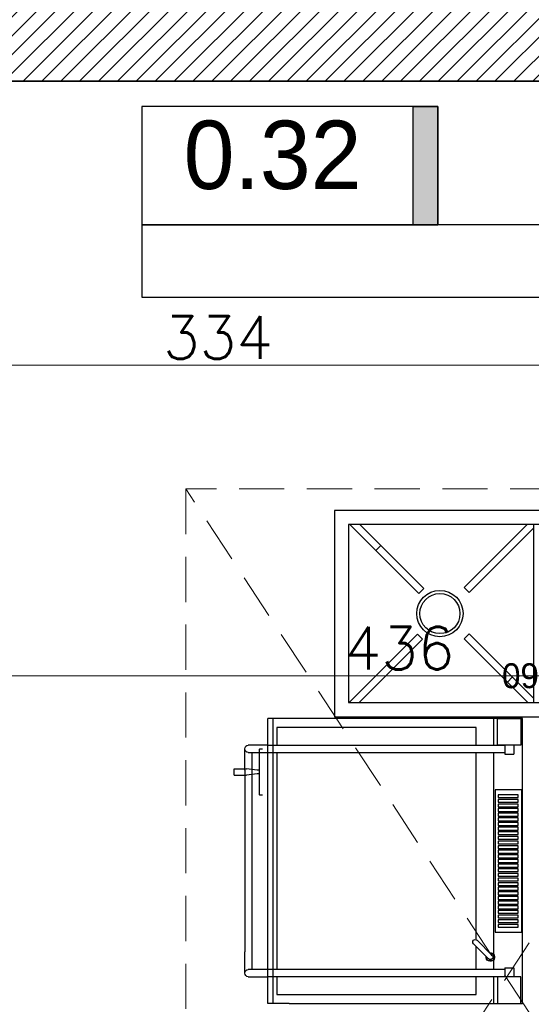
# Model space of a CAD drawing. Header units: millimetres. Extents: x -740 to 33545, y -26688 to 22494.
# Tile 98 of 256: x 9043 to 9187, y 10535 to 10812. Entities that reach past the tile are written whole.
import ezdxf

# ---------------------------------------------------------------- set-up
doc = ezdxf.new("R2010")
doc.units = ezdxf.units.MM
doc.header["$MEASUREMENT"] = 0
doc.linetypes.add('DASHED', pattern=[19.05, 12.7, -6.35])
doc.layers.get('Defpoints').update_dxf_attribs({"color": 252})
for name, color, linetype, lineweight in [('A_istniejące ściany', 252, 'Continuous', 35), ('A_wyposażenie', 252, 'Continuous', 9), ('l.wypełnien', 252, 'Continuous', 5), ('wymiarowanie', 252, 'Continuous', 9)]:
    doc.layers.add(name, color=color, linetype=linetype, lineweight=lineweight)
for name, color, linetype in [('PQ_200_2D', 252, 'Continuous'), ('PQ_204_2D', 252, 'Continuous'), ('tabelki opis', 252, 'Continuous'), ('TECHNOLOGIA KUCHNI', 252, 'Continuous'), ('Wymiary mebli mm', 252, 'Continuous')]:
    doc.layers.add(name, color=color, linetype=linetype)
doc.styles.add('styl2', font='simplex.shx')
doc.dimstyles.new('Skala 1-50', dxfattribs={"dimtxt": 12, "dimasz": 5, "dimexe": 1, "dimexo": 1, "dimgap": 1.5, "dimtad": 1, "dimdec": 1, "dimrnd": 0.5, "dimtxsty": 'styl2', "dimblk": 'ARCHTICK', "dimcen": 5, "dimadec": 0, "dimazin": 0, "dimtfac": 1, "dimtdec": 1, "dimtmove": 1, "dimatfit": 3, "dimldrblk": 'ARCHTICK', "dimfxl": 0, "dimlwd": -1, "dimlwe": -1, "dimarcsym": 0})

# ---------------------------------------------------------------- blocks, each defined once
blk = doc.blocks.new('A$C1A603044')
at = {"layer": 'TECHNOLOGIA KUCHNI', "color": 8}
for p, q in [((116, 58), (0, 58)), ((0, 58), (0, 0)), ((116, 0), (116, 58)), ((112, 54), (4, 54)), ((4, 54), (4, 4)), ((22.15, 34.67), (4, 52.83)), ((5.62, 54), (23.55, 36.07)), ((35.26, 36.19), (53.07, 54)), ((55.87, 54), (36.66, 34.79)), ((56, 54), (56, 4)), ((60, 54), (60, 4)), ((78.15, 34.67), (60, 52.83)), ((61.62, 54), (79.55, 36.07)), ((91.26, 36.19), (109.07, 54)), ((111.87, 54), (92.66, 34.79)), ((112, 4), (112, 54)), ((10, 46.82), (11.4, 48.22)), ((47.41, 48.34), (48.81, 46.94)), ((66, 46.82), (67.4, 48.22)), ((23.55, 36.07), (22.15, 34.67)), ((36.66, 34.79), (35.26, 36.19)), ((79.55, 36.07), (78.15, 34.67)), ((92.66, 34.79), (91.26, 36.19)), ((4, 4.93), (22.13, 23.06)), ((22.13, 23.06), (23.53, 21.66)), ((34.83, 22), (36.22, 23.4)), ((36.22, 23.4), (55.62, 4)), ((60, 4.93), (78.13, 23.06)), ((78.13, 23.06), (79.53, 21.66)), ((90.83, 22), (92.22, 23.4)), ((92.22, 23.4), (111.62, 4)), ((23.53, 21.66), (5.87, 4)), ((52.83, 4), (34.83, 22)), ((79.53, 21.66), (61.87, 4)), ((108.83, 4), (90.83, 22)), ((48.37, 11.25), (46.97, 9.85)), ((104.37, 11.25), (102.97, 9.85)), ((11.38, 9.51), (9.98, 10.91)), ((4, 4), (112, 4)), ((0, 0), (116, 0))]:
    blk.add_line(p, q, dxfattribs=at)
for centre, radius in [((29.47, 29), 6.52), ((29.47, 29), 5.64), ((86.34, 29), 6.52), ((86.34, 29), 5.64)]:
    blk.add_circle(centre, radius, dxfattribs=at)
at = {"layer": 'Wymiary mebli mm', "color": 8}
blk.add_text('1160', height=7, dxfattribs=at).set_placement((48.08, 42.95))
blk = doc.blocks.new('dsfsfsfsfsf')
at = {"layer": 'PQ_200_2D', "color": 1}
for p, q in [((7067.09, 308.13), (7147.09, 308.13)), ((7067.09, 242.63), (7067.09, 308.13)), ((7147.09, 308.13), (7147.09, 242.63)), ((7067.09, 242.63), (7067.09, 236.63)), ((7147.09, 242.63), (7147.09, 236.63)), ((7067.09, 236.63), (7147.09, 236.63)), ((7074.59, 231.13), (7074.59, 236.63)), ((7076.59, 236.63), (7076.59, 231.13)), ((7137.59, 231.13), (7137.59, 236.63)), ((7139.59, 236.63), (7139.59, 231.13)), ((7131.56, 233.59), (7131.23, 230.63)), ((7131.56, 234.25), (7131.56, 233.59)), ((7132.61, 234.25), (7132.61, 233.59)), ((7132.61, 233.59), (7132.94, 230.63)), ((7075.59, 230.13), (7081.59, 230.13)), ((7081.59, 232.13), (7076.59, 232.13)), ((7132.59, 232.13), (7081.59, 232.13)), ((7132.59, 230.13), (7081.59, 230.13)), ((7131.23, 227.17), (7131.23, 230.6)), ((7137.59, 232.13), (7132.59, 232.13)), ((7132.59, 230.13), (7138.59, 230.13)), ((7132.94, 227.17), (7132.94, 230.6)), ((7131.23, 227.17), (7132.09, 227.17)), ((7132.09, 227.17), (7132.94, 227.17))]:
    blk.add_line(p, q, dxfattribs=at)
blk.add_lwpolyline([(7125.59, 235.13), (7125.59, 234.45, 0.414214), (7125.78, 234.25), (7138.39, 234.25, 0.414214), (7138.59, 234.45), (7138.59, 235.13)], format="xyb", dxfattribs=at)
for centre, radius, start, end in [((7075.59, 231.13), 1, 180, 0), ((7131.56, 230.6), 0.329, 173.9347, 180), ((7132.61, 230.6), 0.329, 0, 6.0653), ((7138.59, 231.13), 1, 180, 0)]:
    blk.add_arc(centre, radius, start, end, dxfattribs=at)
at = {"layer": 'PQ_204_2D', "color": 1}
for p, q in [((7074.59, 305.68), (7074.59, 303.18)), ((7077.09, 305.68), (7074.59, 305.68)), ((7077.09, 303.18), (7077.09, 305.68)), ((7137.09, 303.18), (7137.09, 305.68)), ((7139.59, 305.68), (7137.09, 305.68)), ((7139.59, 305.68), (7139.59, 303.18)), ((7077.09, 303.18), (7074.59, 303.18)), ((7074.59, 303.18), (7074.59, 236.63)), ((7076.59, 303.18), (7076.59, 236.63)), ((7139.59, 303.18), (7137.09, 303.18)), ((7137.59, 236.63), (7137.59, 303.18)), ((7139.59, 236.63), (7139.59, 303.18)), ((7067.09, 300.13), (7074.59, 300.13)), ((7076.59, 300.13), (7137.59, 300.13)), ((7080.58, 299.63), (7084.82, 295.38)), ((7139.59, 300.13), (7147.09, 300.13)), ((7083.83, 294.39), (7079.59, 298.64)), ((7067.09, 238.13), (7147.09, 238.13))]:
    blk.add_line(p, q, dxfattribs=at)
for points in [[(7074.59, 301.18), (7067.09, 301.18), (7067.09, 307.68), (7074.59, 307.68)], [(7087.09, 307.98), (7127.09, 307.98), (7127.09, 300.48), (7087.09, 300.48)], [(7139.59, 301.18), (7147.09, 301.18), (7147.09, 307.68), (7139.59, 307.68)], [(7088.49, 306.97), (7089.29, 306.97), (7089.29, 301.35), (7088.49, 301.35)], [(7089.79, 306.97), (7090.59, 306.97), (7090.59, 301.35), (7089.79, 301.35)], [(7091.09, 306.97), (7091.89, 306.97), (7091.89, 301.35), (7091.09, 301.35)], [(7092.39, 306.97), (7093.19, 306.97), (7093.19, 301.35), (7092.39, 301.35)], [(7093.69, 306.97), (7094.49, 306.97), (7094.49, 301.35), (7093.69, 301.35)], [(7094.99, 306.97), (7095.79, 306.97), (7095.79, 301.35), (7094.99, 301.35)], [(7096.29, 306.97), (7097.09, 306.97), (7097.09, 301.35), (7096.29, 301.35)], [(7097.59, 306.97), (7098.39, 306.97), (7098.39, 301.35), (7097.59, 301.35)], [(7098.89, 306.97), (7099.69, 306.97), (7099.69, 301.35), (7098.89, 301.35)], [(7100.19, 306.97), (7100.99, 306.97), (7100.99, 301.35), (7100.19, 301.35)], [(7101.49, 306.97), (7102.29, 306.97), (7102.29, 301.35), (7101.49, 301.35)], [(7102.79, 306.97), (7103.59, 306.97), (7103.59, 301.35), (7102.79, 301.35)], [(7104.09, 306.97), (7104.89, 306.97), (7104.89, 301.35), (7104.09, 301.35)], [(7105.39, 306.97), (7106.19, 306.97), (7106.19, 301.35), (7105.39, 301.35)], [(7106.69, 306.97), (7107.49, 306.97), (7107.49, 301.35), (7106.69, 301.35)], [(7107.99, 306.97), (7108.79, 306.97), (7108.79, 301.35), (7107.99, 301.35)], [(7109.29, 306.97), (7110.09, 306.97), (7110.09, 301.35), (7109.29, 301.35)], [(7110.59, 306.97), (7111.39, 306.97), (7111.39, 301.35), (7110.59, 301.35)], [(7111.89, 306.97), (7112.69, 306.97), (7112.69, 301.35), (7111.89, 301.35)], [(7113.19, 306.97), (7113.99, 306.97), (7113.99, 301.35), (7113.19, 301.35)], [(7114.49, 306.97), (7115.29, 306.97), (7115.29, 301.35), (7114.49, 301.35)], [(7115.79, 306.97), (7116.59, 306.97), (7116.59, 301.35), (7115.79, 301.35)], [(7117.09, 306.97), (7117.89, 306.97), (7117.89, 301.35), (7117.09, 301.35)], [(7118.39, 306.97), (7119.19, 306.97), (7119.19, 301.35), (7118.39, 301.35)], [(7119.69, 306.97), (7120.49, 306.97), (7120.49, 301.35), (7119.69, 301.35)], [(7120.99, 306.97), (7121.79, 306.97), (7121.79, 301.35), (7120.99, 301.35)], [(7122.29, 306.97), (7123.09, 306.97), (7123.09, 301.35), (7122.29, 301.35)], [(7123.59, 306.97), (7124.39, 306.97), (7124.39, 301.35), (7123.59, 301.35)], [(7124.89, 306.97), (7125.69, 306.97), (7125.69, 301.35), (7124.89, 301.35)]]:
    blk.add_lwpolyline(points, close=True, dxfattribs=at)
for points in [[(7074.59, 239.13), (7069.59, 239.13), (7069.59, 295.13), (7074.59, 295.13)], [(7076.59, 295.13), (7083.09, 295.13)], [(7084.98, 295.13), (7137.59, 295.13)], [(7139.59, 295.13), (7144.59, 295.13), (7144.59, 239.13), (7139.59, 239.13)], [(7137.59, 239.13), (7076.59, 239.13)]]:
    blk.add_lwpolyline(points, dxfattribs=at)
for centre, radius, start, end in [((7080.09, 299.13), 1.2, 135, 279.3147), ((7080.09, 299.13), 1.1, 19.1581, 275.4788), ((7080.09, 299.13), 1.2, 350.6853, 135), ((7080.09, 299.13), 0.7, 45, 225), ((7080.09, 299.13), 1.1, 354.5212, 19.1581), ((7084.33, 294.89), 0.7, 225, 45)]:
    blk.add_arc(centre, radius, start, end, dxfattribs=at)
blk = doc.blocks.new('_ArchTick')
at = {"color": 0, "linetype": 'ByBlock', "const_width": 0.15}
blk.add_lwpolyline([(-0.5, -0.5), (0.5, 0.5)], dxfattribs=at)
blk = doc.blocks.new('*D2551')
at = {"layer": 'Defpoints', "color": 0}
for p in [(8932.19, 10737.08), (9266.19, 10737.08), (9266.19, 10714.75)]:
    blk.add_point(p, dxfattribs=at)
at = {"layer": 'wymiarowanie', "color": 0}
for p, q in [((8932.19, 10719.75), (8932.19, 10713.75)), ((9266.19, 10719.75), (9266.19, 10713.75)), ((8932.19, 10714.75), (9266.19, 10714.75))]:
    blk.add_line(p, q, dxfattribs=at)
at = {"layer": 'wymiarowanie', "color": 0, "xscale": 5, "yscale": 5, "zscale": 5, "rotation": 180}
blk.add_blockref('_ArchTick', (8932.19, 10714.75), dxfattribs=at)
at = {"layer": 'wymiarowanie', "color": 0, "xscale": 5, "yscale": 5, "zscale": 5}
blk.add_blockref('_ArchTick', (9266.19, 10714.75), dxfattribs=at)
at = {"layer": 'wymiarowanie', "color": 0, "insert": (9099.19, 10722.55), "char_height": 12, "attachment_point": 5, "style": 'styl2'}
blk.add_mtext('334', dxfattribs=at)
blk = doc.blocks.new('*D2565')
at = {"layer": 'Defpoints', "color": 0}
for p in [(9368.21, 10627.51), (8932.19, 10598.99), (9368.21, 10598.99)]:
    blk.add_point(p, dxfattribs=at)
at = {"layer": 'wymiarowanie', "color": 0}
for p, q in [((8932.19, 10622.51), (8932.19, 10628.51)), ((9368.21, 10622.51), (9368.21, 10628.51)), ((8932.19, 10627.51), (9368.21, 10627.51))]:
    blk.add_line(p, q, dxfattribs=at)
at = {"layer": 'wymiarowanie', "color": 0, "xscale": 5, "yscale": 5, "zscale": 5, "rotation": 180}
blk.add_blockref('_ArchTick', (8932.19, 10627.51), dxfattribs=at)
at = {"layer": 'wymiarowanie', "color": 0, "xscale": 5, "yscale": 5, "zscale": 5}
blk.add_blockref('_ArchTick', (9368.21, 10627.51), dxfattribs=at)
at = {"layer": 'wymiarowanie', "color": 0, "insert": (9150.2, 10635.31), "char_height": 12, "attachment_point": 5, "style": 'styl2'}
blk.add_mtext('436', dxfattribs=at)

msp = doc.modelspace()

# ---------------------------------------------------------------- hatches: boundary and pattern name
at = {"layer": 'l.wypełnien'}
h = msp.add_hatch(dxfattribs=at)
h.set_pattern_fill('ANSI31', color=256, scale=30, style=0)
edge = h.paths.add_edge_path()
edge.add_line((8932.19, 10920.7), (8932.19, 10978.67))
edge.add_line((8932.19, 10978.67), (8932.19, 11023.17))
edge.add_line((8932.19, 11023.17), (8932.19, 11086.55))
edge.add_line((8932.19, 11086.55), (8932.19, 11090.05))
edge.add_line((8932.19, 11090.05), (8887.19, 11090.05))
edge.add_line((8887.19, 11090.05), (8887.19, 10920.7))
edge.add_line((8887.19, 10920.7), (8932.19, 10920.7))
h.paths.add_polyline_path([(9644.52, 11095.63), (9645.19, 11095.63), (9645.19, 11322.32), (9879.19, 11322.32), (9879.19, 11234.32), (9924.19, 11234.32), (9924.19, 11368.7), (9592.09, 11368.7), (9506.19, 11368.7), (9506.19, 11323.52), (9604.19, 11323.52), (9604.19, 11095.63)])
h.paths.add_polyline_path([(8887.19, 10686.04), (8932.19, 10686.04), (8932.19, 10794.52), (9246.19, 10794.52), (9246.19, 10833.52), (9259.19, 10833.52), (9259.19, 10907.02), (9235.19, 10907.02), (9235.19, 10833.52), (8932.19, 10833.52), (8932.19, 10920.7), (8887.19, 10920.7)])
h.paths.add_polyline_path([(8975.77, 11323.52), (9235.19, 11323.52), (9259.19, 11323.52), (9360.94, 11323.52), (9360.94, 11368.7), (8975.77, 11368.7)])
h.paths.add_polyline_path([(8887.19, 11368.7), (8887.19, 11236.3), (8907.93, 11236.3), (8932.19, 11236.3), (8932.19, 11323.52), (8975.77, 11323.52), (8975.77, 11368.7)])
h.paths.add_polyline_path([(9604.19, 11095.63), (9644.52, 11095.63), (9644.52, 11090.06), (9645.19, 11090.06), (9645.19, 11005.43), (9612.19, 11005.43), (9612.19, 11018.43), (9604.19, 11018.43)])
h.paths.add_polyline_path([(9924.19, 11095.63), (9924.19, 11158.89), (9879.19, 11158.89), (9879.19, 11095.63)])
h.paths.add_polyline_path([(9246.19, 10833.52), (9246.19, 10794.52), (9266.19, 10794.52), (9266.19, 10833.52)])
h.paths.add_polyline_path([(9879.19, 11078.49), (9924.19, 11078.59), (9924.19, 11095.63), (9879.19, 11095.63)])
h.paths.add_polyline_path([(9259.19, 10907.02), (9259.19, 10927.02), (9250.18, 10927.02), (9235.19, 10927.02), (9235.19, 10907.02)])
h.paths.add_polyline_path([(9235.19, 11072.32), (9235.19, 11052.32), (9259.19, 11052.32), (9259.19, 11072.32)])
h.paths.add_polyline_path([(9235.19, 11029.02), (9250.18, 11029.02), (9259.19, 11029.02), (9259.19, 11035.15), (9259.19, 11049.02), (9235.19, 11049.02)])
h.paths.add_polyline_path([(9235.19, 11323.52), (9235.19, 11303.52), (9259.19, 11303.52), (9259.19, 11323.52)])
h.paths.add_polyline_path([(9235.19, 11186.92), (9259.19, 11186.92), (9259.19, 11186.92), (9259.19, 11191.52), (9259.19, 11199.52), (9259.19, 11199.52), (9235.19, 11199.52), (9235.19, 11191.52)])
h.paths.add_polyline_path([(9235.19, 11174.32), (9247.19, 11174.32), (9259.19, 11174.32), (9259.19, 11174.32), (9259.19, 11186.92), (9259.19, 11186.92), (9235.19, 11186.92), (9235.19, 11174.32)])
h.paths.add_polyline_path([(9259.19, 11049.02), (9259.19, 11051.92), (9259.19, 11052.32), (9235.19, 11052.32), (9235.19, 11049.02), (9259.19, 11049.02)])
at = {"layer": 'tabelki opis'}
msp.add_hatch(color=256, dxfattribs=at).paths.add_polyline_path([(9160.99, 10754.17), (9160.99, 10787.44), (9154.03, 10787.44), (9154.03, 10754.17)])

# ---------------------------------------------------------------- linework, layer by layer
at = {"layer": 'A_istniejące ściany'}
msp.add_lwpolyline([(8932.19, 10794.52), (9266.19, 10794.52)], dxfattribs=at)
at = {"layer": 'A_wyposażenie', "linetype": 'DASHED'}
for p, q in [((9270.19, 10405.52), (9090.19, 10680.02)), ((9270.21, 10680.02), (9090.19, 10405.52))]:
    msp.add_line(p, q, dxfattribs=at)
msp.add_lwpolyline([(9090.19, 10405.52), (9270.19, 10405.52), (9270.21, 10680.02), (9090.19, 10680.02)], close=True, dxfattribs=at)
at = {"layer": 'tabelki opis'}
for points in [[(9160.99, 10787.44), (9077.83, 10787.44), (9077.83, 10754.17), (9160.99, 10754.17), (9160.99, 10787.44)], [(9077.83, 10733.9), (9242.57, 10733.9), (9242.57, 10754.17), (9077.83, 10754.17), (9077.83, 10733.9)]]:
    msp.add_lwpolyline(points, dxfattribs=at)
msp.add_lwpolyline([(9160.99, 10754.17), (9154.03, 10754.17), (9154.03, 10787.44), (9160.99, 10787.44)], close=True, dxfattribs=at)

# ---------------------------------------------------------------- block references
at = {"layer": 'A_wyposażenie', "rotation": 180}
msp.add_blockref('A$C1A603044', (9247.9, 10674.02), dxfattribs=at)
msp.add_blockref('A$C1A603044', (9247.9, 10674.02), dxfattribs=at)
at = {"layer": 'A_wyposażenie', "xscale": -1, "rotation": 270}
msp.add_blockref('dsfsfsfsfsf', (8876.6, 3468.44), dxfattribs=at)
msp.add_blockref('dsfsfsfsfsf', (8876.6, 3468.44), dxfattribs=at)

# ---------------------------------------------------------------- texts
at = {"layer": 'tabelki opis', "insert": (9089.56, 10783.48), "char_height": 19.2, "width": 56.7, "attachment_point": 1}
msp.add_mtext('{\\fCentury Gothic|b0|i0|c238|p34;0.32}', dxfattribs=at)
at = {"layer": 'wymiarowanie', "char_height": 12, "width": 621.5287, "attachment_point": 1}
for s, insert in [('\\pi621.52874;{\\fCentury Gothic|b0|i0|c238|p34;}\\P{\\fCentury Gothic|b0|i0|c238|p34;Daszek szklany systemowy o wym. 200 x 120 cm wykonany ze szkła }{\\fCentury Gothic|b0|i0|c238|p34;bezpiecznego 6.6.3 ESG/VSG}\\P{\\fCentury Gothic|b0|i0|c238|p34;mocowany na wspornikach w konstrukcji stalowej }\\P{\\fCentury Gothic|b0|i0|c238|p34;ocynkowancy i malowanych proszkowo w kolorze RAL 7016}', (2065.54, 10895.53)), ('\\pi202.60874;{\\fCentury Gothic|b0|i0|c238|p34;Pokrycie dachowe projektowana blachodachówka}\\P\\pi470.78474;{\\fCentury Gothic|b0|i0|c238|p34;w kolorze RAL 7016}', (5416.61, 10685.24))]:
    msp.add_mtext(s, dxfattribs=dict(at, insert=insert))

# ---------------------------------------------------------------- dimensions: what is measured, and where the dimension line sits
at = {"layer": 'wymiarowanie'}
for base, p1, p2, picture, middle in [((9266.19, 10714.75), (8932.19, 10737.08), (9266.19, 10737.08), '*D2551', (9099.19, 10722.55)), ((9368.21, 10627.51), (8932.19, 10598.99), (9368.21, 10598.99), '*D2565', (9150.2, 10635.31))]:
    dim = msp.add_linear_dim(base=base, p1=p1, p2=p2, dimstyle='Skala 1-50', dxfattribs=at)
    dim.commit()
    dim.dimension.update_dxf_attribs({"geometry": picture, "text_midpoint": middle})

doc.saveas('drawing.dxf')
